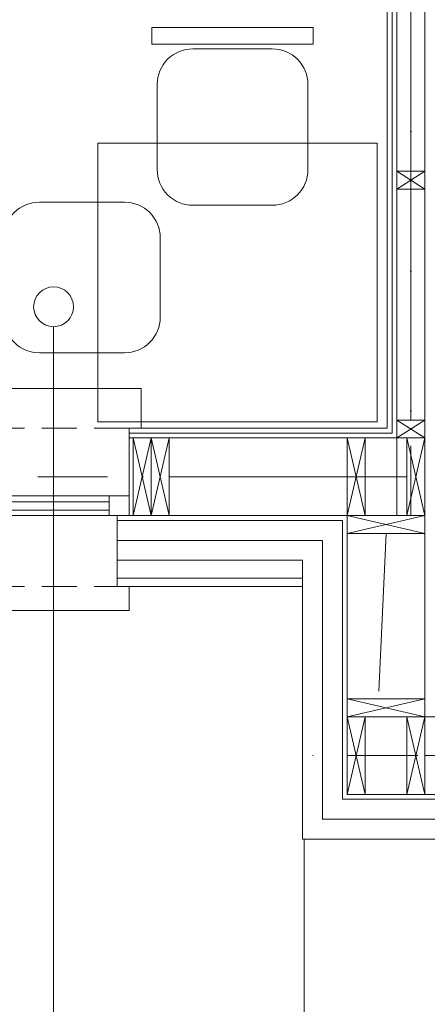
# Model space of a CAD drawing. Header units: inches. Extents: x 57112 to 98566, y -51777 to -16564.
# Tile 85 of 138: x 76501 to 76603, y -20807 to -20560. Entities that reach past the tile are written whole.
import ezdxf

# ---------------------------------------------------------------- set-up
doc = ezdxf.new("R2010")
doc.units = ezdxf.units.IN
doc.header["$MEASUREMENT"] = 0
doc.linetypes.add('DASHDOT', pattern=[1, 0.5, -0.25, 0, -0.25])
doc.linetypes.add('HIDDEN', pattern=[0.375, 0.25, -0.125])
doc.layers.get('0').update_dxf_attribs({"color": 251, "lineweight": 0})
for name, color, linetype, lineweight in [('A6a-schody parter', 251, 'Continuous', 18), ('A8-opisy pomieszczeń', 250, 'Continuous', 0), ('p-- ocieplenie-w.zew', 251, 'Continuous', 0), ('p--konst-słupy', 251, 'Continuous', 0), ('p--meble wyp.', 251, 'Continuous', 0), ('p--ocieplenie w.wew.', 251, 'Continuous', 0), ('p--okna', 251, 'Continuous', 0), ('p--osie konstr', 250, 'DASHDOT', 15), ('p--płyta GK', 251, 'Continuous', 0), ('p--ściana szkielet', 251, 'Continuous', 0)]:
    doc.layers.add(name, color=color, linetype=linetype, lineweight=lineweight)
doc.linetypes.add('BATTING', pattern='A,0.0001,-0.1,[134,ltypeshp.shx,S=0.1,R=0,X=-0.1,Y=0],-0.2,[134,ltypeshp.shx,S=0.1,R=180,X=0.1,Y=0],-0.1', length=0.4001)

# ---------------------------------------------------------------- blocks, each defined once
blk = doc.blocks.new('f021')
blk.add_lwpolyline([(-31.75, 70), (31.75, 70), (31.75, 63.39), (-31.75, 63.39)], close=True)
blk.add_lwpolyline([(-29.65, 14.01), (-29.65, 47.55, -0.414214), (-15.64, 61.57), (15.64, 61.57, -0.414214), (29.65, 47.55), (29.65, 14.01, -0.414214), (15.64, 0), (-15.64, 0, -0.414214)], format="xyb", close=True)
blk = doc.blocks.new('okno-110-szalówka')
at = {"linetype": 'Continuous', "ltscale": 35}
for p, q in [((0, 45.75), (110, 45.75)), ((-3, -10), (113, -10))]:
    blk.add_line(p, q, dxfattribs=at)
for p, q in [((0, 45.75), (0, 39.75)), ((110, 39.75), (110, 45.75)), ((3, 39.75), (3, 21.95)), ((107, 21.95), (107, 39.75)), ((5, 21.95), (0, 21.95)), ((0, 21.95), (0, 16.95)), ((0, 21.95), (0, 0)), ((105, 21.95), (5, 21.95)), ((5, 16.95), (5, 21.95)), ((5, 20.61), (105, 20.61)), ((110, 21.95), (105, 21.95)), ((105, 21.95), (105, 16.95)), ((110, 0), (110, 21.95)), ((110, 16.95), (110, 21.95)), ((5, 18.45), (105, 18.45)), ((0, 16.95), (5, 16.95)), ((5, 16.95), (105, 16.95)), ((105, 16.95), (110, 16.95)), ((-3, 0), (-3, -10)), ((0, 0), (-3, 0)), ((110, 0), (113, 0)), ((113, 0), (113, -10))]:
    blk.add_line(p, q)
at = {"linetype": 'HIDDEN', "ltscale": 35}
for p, q in [((0, 39.75), (110, 39.75)), ((0, 0), (110, 0))]:
    blk.add_line(p, q, dxfattribs=at)
blk = doc.blocks.new('ukł.słupów-1K')
for p, q in [((645.1, 152), (652.1, 156.5)), ((645.1, 156.5), (652.1, 152)), ((645.1, 89.5), (652.1, 94)), ((645.1, 94), (652.1, 89.5)), ((583.45, 70), (578.95, 89.5)), ((578.95, 70), (583.45, 89.5)), ((587.95, 70), (583.45, 89.5)), ((583.45, 70), (587.95, 89.5)), ((637.1, 70), (632.6, 89.5)), ((632.6, 70), (637.1, 89.5)), ((652.1, 70), (647.6, 89.5)), ((647.6, 70), (652.1, 89.5)), ((632.6, 70), (652.1, 65.5)), ((632.6, 65.5), (652.1, 70)), ((632.6, 24), (652.1, 19.5)), ((632.6, 19.5), (652.1, 24)), ((637.1, 0), (632.6, 19.5)), ((632.6, 0), (637.1, 19.5)), ((652.1, 0), (647.6, 19.5)), ((647.6, 0), (652.1, 19.5))]:
    blk.add_line(p, q)
for points in [[(645.1, 156.5), (652.1, 156.5), (652.1, 152), (645.1, 152)], [(645.1, 94), (652.1, 94), (652.1, 89.5), (645.1, 89.5)], [(578.95, 70), (578.95, 89.5), (583.45, 89.5), (583.45, 70)], [(583.45, 70), (583.45, 89.5), (587.95, 89.5), (587.95, 70)], [(632.6, 70), (632.6, 89.5), (637.1, 89.5), (637.1, 70)], [(647.6, 70), (647.6, 89.5), (652.1, 89.5), (652.1, 70)], [(632.6, 65.5), (652.1, 65.5), (652.1, 70), (632.6, 70)], [(632.6, 19.5), (652.1, 19.5), (652.1, 24), (632.6, 24)], [(632.6, 0), (632.6, 19.5), (637.1, 19.5), (637.1, 0)], [(647.6, 0), (647.6, 19.5), (652.1, 19.5), (652.1, 0)]]:
    blk.add_lwpolyline(points, close=True)
at = {"ltscale": 35}
blk.add_lwpolyline([(578.95, 89.5), (578.95, 70)], dxfattribs=at)

msp = doc.modelspace()

# ---------------------------------------------------------------- linework, layer by layer
at = {"layer": 'A6a-schody parter', "lineweight": 5}
msp.add_line((76572.108, -20765.933, 151.8), (76572.108, -20881.033, 151.8), dxfattribs=at)
at = {"layer": 'A8-opisy pomieszczeń'}
msp.add_line((76509.299, -20888.709, 151.8), (76509.299, -20637.288, 151.8), dxfattribs=at)
msp.add_circle((76509.299, -20632.288, 151.8), 5, dxfattribs=at)
at = {"layer": 'p-- ocieplenie-w.zew', "linetype": 'BATTING', "ltscale": 3}
for p, q in [((76576.708, -20690.933, 151.8), (76525.258, -20690.933, 151.8)), ((76576.708, -20761.007, 151.8), (76576.708, -20690.933, 151.8)), ((76694.458, -20760.933, 151.8), (76576.708, -20760.933, 151.8))]:
    msp.add_line(p, q, dxfattribs=at)
at = {"layer": 'p--meble wyp.', "linetype": 'Continuous', "lineweight": 5, "elevation": 151.8}
msp.add_lwpolyline([(76590.434, -20661.187), (76520.434, -20661.187), (76520.434, -20591.187), (76590.434, -20591.187)], close=True, dxfattribs=at)
at = {"layer": 'p--ocieplenie w.wew.', "linetype": 'BATTING', "ltscale": 3}
for p, q in [((76598.908, -20598.233, 151.8), (76598.908, -20540.233, 151.8)), ((76598.908, -20660.733, 151.8), (76598.908, -20602.733, 151.8)), ((76538.258, -20674.983, 151.8), (76582.908, -20674.983, 151.8)), ((76597.908, -20674.983, 151.8), (76587.408, -20674.983, 151.8)), ((76592.658, -20689.233, 151.8), (76590.838, -20728.77, 151.8)), ((76587.408, -20744.983, 151.8), (76597.908, -20744.983, 151.8)), ((76602.408, -20744.983, 151.8), (76660.408, -20744.983, 151.8))]:
    msp.add_line(p, q, dxfattribs=at)
at = {"layer": 'p--osie konstr', "linetype": 'DASHDOT', "ltscale": 35}
for p, q in [((76598.908, -20684.733, 151.8), (76598.908, -20470.683, 151.8)), ((76593.038, -20674.983, 151.8), (76160.058, -20674.983, 151.8)), ((76951.608, -20744.983, 151.8), (76572.108, -20744.983, 151.8))]:
    msp.add_line(p, q, dxfattribs=at)
at = {"layer": 'p--płyta GK', "ltscale": 35}
for p, q in [((76592.958, -20662.783, 151.8), (76592.958, -20479.133, 151.8)), ((76594.208, -20664.033, 151.8), (76594.208, -20477.883, 151.8)), ((76592.958, -20662.783, 151.8), (76528.258, -20662.783, 151.8)), ((76594.208, -20664.033, 151.8), (76528.258, -20664.033, 151.8)), ((76571.708, -20700.433, 151.8), (76525.258, -20700.433, 151.8)), ((76571.708, -20702.533, 151.8), (76525.258, -20702.533, 151.8))]:
    msp.add_line(p, q, dxfattribs=at)
at = {"layer": 'p--ściana szkielet', "ltscale": 35}
for p, q in [((76595.408, -20684.733, 151.8), (76595.408, -20464.683, 151.8)), ((76602.408, -20754.733, 151.8), (76602.408, -20464.683, 151.8)), ((76602.408, -20665.233, 151.8), (76528.258, -20665.233, 151.8)), ((76602.408, -20684.733, 151.8), (76525.258, -20684.733, 151.8)), ((76582.908, -20754.733, 151.8), (76582.908, -20684.733, 151.8)), ((76581.708, -20685.933, 151.8), (76525.258, -20685.933, 151.8)), ((76581.708, -20755.933, 151.8), (76581.708, -20685.933, 151.8)), ((76571.708, -20695.933, 151.8), (76525.258, -20695.933, 151.8)), ((76571.708, -20765.933, 151.8), (76571.708, -20695.933, 151.8)), ((76691.458, -20735.233, 151.8), (76582.908, -20735.233, 151.8)), ((76694.458, -20755.933, 151.8), (76581.708, -20755.933, 151.8)), ((76694.458, -20754.733, 151.8), (76582.908, -20754.733, 151.8)), ((76694.458, -20765.933, 151.8), (76571.708, -20765.933, 151.8))]:
    msp.add_line(p, q, dxfattribs=at)
at = {"layer": 'p--ściana szkielet', "ltscale": 35, "elevation": 151.8}
msp.add_lwpolyline([(76528.258, -20662.783), (76528.258, -20684.733), (76525.258, -20684.733), (76525.258, -20702.533)], dxfattribs=at)

# ---------------------------------------------------------------- block references
at = {"layer": 'p--konst-słupy'}
msp.add_blockref('ukł.słupów-1K', (75950.308, -20754.733, 151.8), dxfattribs=at)
at = {"layer": 'p--meble wyp.', "linetype": 'Continuous', "lineweight": 5, "xscale": 0.6375000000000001, "yscale": 0.6375000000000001, "zscale": 0.6375000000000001}
msp.add_blockref('f021', (76554.175, -20606.79, 151.8), dxfattribs=at)
at = {"layer": 'p--meble wyp.', "linetype": 'Continuous', "lineweight": 5, "xscale": -0.6375000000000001, "yscale": 0.6375000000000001, "zscale": 0.6375000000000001, "rotation": 89.99999999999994}
msp.add_blockref('f021', (76536.038, -20624.927, 151.8), dxfattribs=at)
at = {"layer": 'p--okna', "linetype": 'Continuous', "rotation": 180}
msp.add_blockref('okno-110-szalówka', (76528.258, -20662.783, 151.8), dxfattribs=at)

doc.saveas('drawing.dxf')
